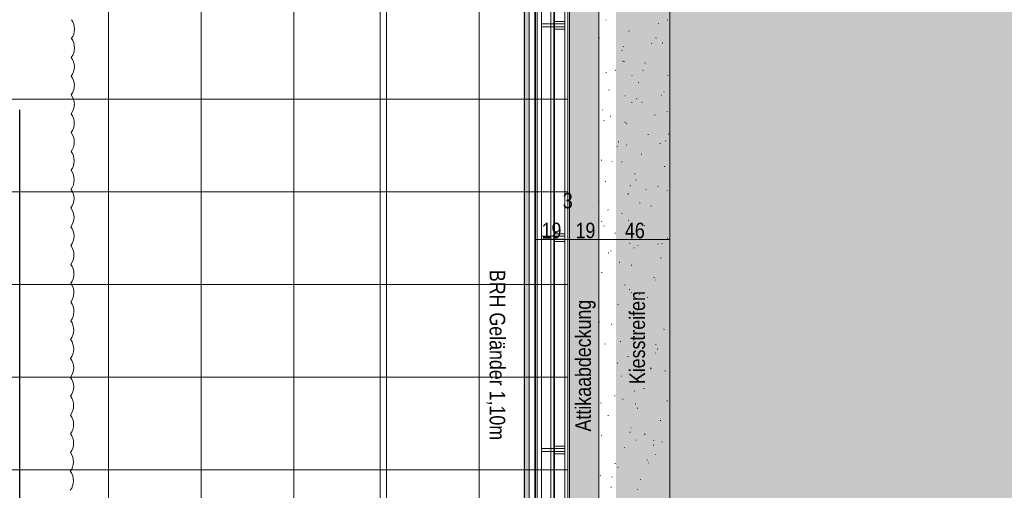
# Model space of a CAD drawing. Extents: x -420 to 300, y 62 to 1112.
# Tile 221 of 256: x -67 to 60, y 618 to 679. Entities that reach past the tile are written whole.
import ezdxf
from ezdxf.lldxf.tags import DXFTag

# ---------------------------------------------------------------- set-up
doc = ezdxf.new("R2010")
doc.units = 0
doc.layers.get('0').update_dxf_attribs({"lineweight": 13})
for name, color, linetype, lineweight, true_color in [('00_E_ST_Handlaufleuchte–Handlauf-Position', 7, 'Continuous', 5, 0x0000b2), ('30 -34 Innenwände- 6 Elemente', 7, 'Continuous', 9, 0xff6633), ('30 -36 Dächer- 1 Konstruktion', 7, 'Continuous', 35, 0x6666cc), ('30 -36 Dächer- 3 Dachbeläge', 7, 'Continuous', 15, 0x9999ff), ('30 -36 Dächer- 3 Dachbeläge Gründach', 9, 'Continuous', 9, 0x808080), ('30 -36 Dächer- 4 Dachbekleidungen', 7, 'Continuous', 9, 0xccccff), ('60- 61 allgemeine Ausstattung- 4 Terrassen', 9, 'Continuous', 9, 0x808080), ('70 -72 Beschriftung- 1 Beschriftung allgemein', 7, 'Continuous', 9, 0xff6633), ('70 -76 Bemaßung- 2 Allgemein', 9, 'Continuous', 5, 0x808080), ('70 -77 Revision- 2 Wolken', 7, 'Continuous', 18, 0x944cff), ('iwb_Layout BA_Markierung', 7, 'Continuous', 9, 0xbadcdc)]:
    doc.layers.add(name, color=color, linetype=linetype, lineweight=lineweight, true_color=true_color)
doc.layers.add('70 -71 Achsen- 1 Gebäudeachsen', color=7, linetype='STRICHPUNKT2-A06CPUWML0', lineweight=18)
doc.styles.get("Standard").update_dxf_attribs({"font": 'ARIALN.TTF'})
tags = doc.linetypes.add('grob-A06CPUWHL0', pattern=[14, 3, -8, 3]).pattern_tags.tags
tags[8:9] = [DXFTag(74, 4), DXFTag(75, 0), DXFTag(340, '0'), DXFTag(46, 0.0), DXFTag(50, 0.0), DXFTag(44, 0.0), DXFTag(45, 0.0)]
tags[6:7] = [DXFTag(74, 4), DXFTag(75, 0), DXFTag(340, '0'), DXFTag(46, 0.0), DXFTag(50, 0.0), DXFTag(44, 0.0), DXFTag(45, 0.0)]
tags[4:5] = [DXFTag(74, 4), DXFTag(75, 0), DXFTag(340, '0'), DXFTag(46, 0.0), DXFTag(50, 0.0), DXFTag(44, 0.0), DXFTag(45, 0.0)]
tags = doc.linetypes.add('STRICHPUNKT2-A06CPUWML0', pattern=[12.7, 6.35, -3.175, 0, -3.175]).pattern_tags.tags
tags[10:11] = [DXFTag(74, 4), DXFTag(75, 0), DXFTag(340, '0'), DXFTag(46, 0.0), DXFTag(50, 0.0), DXFTag(44, 0.0), DXFTag(45, 0.0)]
tags[8:9] = [DXFTag(74, 4), DXFTag(75, 0), DXFTag(340, '0'), DXFTag(46, 0.0), DXFTag(50, 0.0), DXFTag(44, 0.0), DXFTag(45, 0.0)]
tags[6:7] = [DXFTag(74, 4), DXFTag(75, 0), DXFTag(340, '0'), DXFTag(46, 0.0), DXFTag(50, 0.0), DXFTag(44, 0.0), DXFTag(45, 0.0)]
tags[4:5] = [DXFTag(74, 4), DXFTag(75, 0), DXFTag(340, '0'), DXFTag(46, 0.0), DXFTag(50, 0.0), DXFTag(44, 0.0), DXFTag(45, 0.0)]

# ---------------------------------------------------------------- blocks, each defined once
blk = doc.blocks.new('Polygon-A06CPUWBL0', base_point=(9.64, 86.52))
at = {"color": 0, "linetype": 'ByBlock', "lineweight": -2, "ltscale": 0.13}
blk.add_solid([(9.81, 86.7), (9.64, 1083.81), (76.5, 86.52), (76.5, 1083.81)], dxfattribs=at)
blk = doc.blocks.new('Referenz-A06CPUWNL0', base_point=(-395.24, 76.95))
at = {"layer": '30 -34 Innenwände- 6 Elemente', "color": 0, "linetype": 'Continuous', "ltscale": 0.13}
for p, q in [((-2.1, 762.51), (-2.1, 380.45)), ((-1.5, 379.85), (-1.5, 762.51)), ((-0.5, 762.51), (-0.5, 378.85)), ((1.7, 376.65), (1.7, 762.51))]:
    blk.add_line(p, q, dxfattribs=at)
at = {"layer": '30 -36 Dächer- 1 Konstruktion', "color": 0, "linetype": 'Continuous', "ltscale": 0.35}
blk.add_line((1.7, 770.45), (1.7, 380.45), dxfattribs=at)
at = {"layer": '30 -36 Dächer- 1 Konstruktion', "color": 0, "lineweight": 25}
for p, q in [((1.7, 770.45), (1.7, 380.45)), ((1.7, 380.45), (1.7, 770.45)), ((1.7, 770.45), (1.7, 380.45))]:
    blk.add_line(p, q, dxfattribs=at)
at = {"layer": '30 -36 Dächer- 1 Konstruktion', "color": 0, "lineweight": 5}
for p, q in [((1.7, 770.45), (1.7, 380.45)), ((1.7, 380.45), (1.7, 770.45)), ((1.7, 770.45), (1.7, 380.45))]:
    blk.add_line(p, q, dxfattribs=at)
at = {"layer": '30 -36 Dächer- 1 Konstruktion', "color": 0, "lineweight": -2}
for p, q in [((1.7, 770.45), (1.7, 380.45)), ((1.7, 380.45), (1.7, 770.45)), ((1.7, 770.45), (1.7, 380.45))]:
    blk.add_line(p, q, dxfattribs=at)
at = {"layer": '30 -36 Dächer- 1 Konstruktion', "color": 0}
blk.add_line((1.7, 770.45), (1.7, 380.45), dxfattribs=at)
at = {"layer": '30 -36 Dächer- 3 Dachbeläge', "color": 0, "linetype": 'Continuous', "ltscale": 0.15}
for p, q in [((3.7, 766.05), (3.7, 379.05)), ((7.5, 223.25), (7.5, 763.65)), ((-20.8, 379.05), (-20.8, 762.51)), ((-0.8, 762.51), (-0.8, 379.05))]:
    blk.add_line(p, q, dxfattribs=at)
at = {"layer": '30 -36 Dächer- 3 Dachbeläge', "color": 0, "lineweight": 9}
for p, q in [((7.5, 376.05), (7.5, 763.65)), ((16.7, 754.05), (16.7, 223.25)), ((8.4, 678.9), (8.47, 678.87)), ((15.17, 678.44), (15.24, 678.45)), ((16.43, 678.93), (16.37, 678.88)), ((11.34, 677.48), (11.42, 677.5)), ((7.52, 676.53), (7.6, 676.55)), ((14.31, 675.88), (14.39, 675.9)), ((14.94, 676.61), (14.88, 676.57)), ((15.7, 675.95), (15.78, 675.92)), ((15.76, 675.96), (15.74, 675.99)), ((10.49, 674.93), (10.57, 674.95)), ((10.7, 675.44), (10.67, 675.47)), ((10.67, 673.56), (10.61, 673.51)), ((10.74, 673.57), (10.81, 673.54)), ((13.45, 673.33), (13.53, 673.35)), ((8.49, 672.1), (8.43, 672.05)), ((9.63, 672.38), (9.71, 672.39)), ((13.16, 672.39), (13.23, 672.37)), ((11.8, 671.73), (11.84, 671.73)), ((12.6, 670.77), (12.68, 670.79)), ((16.42, 671.73), (16.5, 671.75)), ((8.78, 669.82), (8.86, 669.84)), ((15.97, 669.59), (15.94, 669.62)), ((10.9, 669.07), (10.88, 669.1)), ((11.74, 668.22), (11.82, 668.24)), ((12.41, 668.68), (12.4, 668.75)), ((13.08, 668.25), (13.15, 668.22)), ((15.56, 669.17), (15.64, 669.19)), ((7.92, 667.27), (8, 667.29)), ((16.39, 667.04), (16.32, 667)), ((8.11, 665.87), (8.19, 665.84)), ((8.97, 666.44), (9.04, 666.42)), ((10.89, 665.67), (10.97, 665.68)), ((14.71, 666.62), (14.79, 666.64)), ((11.14, 665.51), (11.08, 665.46)), ((10.03, 663.11), (10.11, 663.13)), ((13.85, 664.06), (13.93, 664.08)), ((14.27, 663.42), (14.3, 663.42)), ((16.17, 663.22), (16.14, 663.24)), ((16.5, 664.14), (16.57, 664.12)), ((9.94, 662.53), (9.87, 662.48)), ((11.11, 662.7), (11.08, 662.73)), ((15.41, 662.92), (15.49, 662.89)), ((7.86, 660.72), (7.85, 660.79)), ((9.18, 660.56), (9.25, 660.58)), ((10.45, 660.55), (10.52, 660.52)), ((13, 661.51), (13.07, 661.53)), ((15.96, 659.91), (16.04, 659.93)), ((8.32, 658), (8.4, 658.02)), ((12.14, 658.96), (12.22, 658.97)), ((12.3, 658.19), (12.38, 658.17)), ((11.61, 657.47), (11.55, 657.41)), ((13.64, 656.93), (13.63, 657.01)), ((15.11, 657.35), (15.18, 657.37)), ((16.37, 656.84), (16.35, 656.87)), ((7.5, 655.46), (7.54, 655.47)), ((11.31, 656.33), (11.28, 656.35)), ((11.29, 656.4), (11.36, 656.42)), ((8.68, 654.33), (8.7, 654.29)), ((12.79, 655.22), (12.86, 655.2)), ((14.25, 654.8), (14.33, 654.82)), ((10.43, 653.85), (10.51, 653.87)), ((11.38, 652.96), (11.32, 652.92)), ((7.83, 652.85), (7.9, 652.82)), ((8.11, 652.25), (8.18, 652.22)), ((13.4, 652.25), (13.47, 652.27)), ((9.58, 651.29), (9.65, 651.31)), ((16.36, 650.64), (16.44, 650.66)), ((16.58, 650.47), (16.55, 650.5)), ((11.51, 649.95), (11.49, 649.98)), ((12.08, 649.42), (12.02, 649.37)), ((12.54, 649.69), (12.62, 649.71)), ((15.13, 649.9), (15.2, 649.87)), ((15.64, 649.94), (15.71, 649.92)), ((8.72, 648.74), (8.8, 648.76)), ((9.09, 648.97), (9.08, 649.04)), ((15.51, 648.09), (15.58, 648.11)), ((10.16, 647.52), (10.24, 647.5)), ((11.69, 647.14), (11.76, 647.16)), ((7.87, 646.19), (7.94, 646.2)), ((14.65, 645.54), (14.73, 645.56)), ((14.88, 645.19), (14.87, 645.26)), ((10.83, 644.58), (10.91, 644.6)), ((11.45, 644), (11.52, 643.97)), ((11.72, 643.58), (11.69, 643.61)), ((12.83, 643.39), (12.76, 643.35)), ((13.11, 643.37), (13.12, 643.34)), ((13.8, 642.98), (13.87, 643)), ((9.98, 642.03), (10.05, 642.05)), ((12.5, 642.2), (12.57, 642.17)), ((12.55, 641.38), (12.49, 641.32)), ((12.94, 640.43), (13.02, 640.45)), ((7.54, 639.83), (7.61, 639.8)), ((9.12, 639.48), (9.2, 639.49)), ((9.86, 639.26), (9.9, 639.26)), ((12.09, 637.87), (12.16, 637.89)), ((15.91, 638.83), (15.98, 638.85)), ((8.27, 636.92), (8.34, 636.94)), ((10.33, 637.23), (10.32, 637.3)), ((11.92, 637.21), (11.89, 637.24)), ((14.84, 636.88), (14.91, 636.85)), ((11.23, 635.32), (11.31, 635.34)), ((14.78, 635.75), (14.86, 635.73)), ((15.05, 636.27), (15.13, 636.29)), ((9.88, 634.5), (9.95, 634.47)), ((14.27, 633.83), (14.21, 633.78)), ((10.38, 632.77), (10.45, 632.79)), ((13.02, 633.33), (12.96, 633.28)), ((14.2, 633.72), (14.27, 633.74)), ((16.11, 633.44), (16.1, 633.51)), ((9.52, 630.21), (9.6, 630.23)), ((12.12, 630.84), (12.1, 630.87)), ((12.33, 630.95), (12.36, 630.95)), ((13.34, 631.16), (13.42, 631.18)), ((7.82, 629.31), (7.76, 629.26)), ((10.59, 629.8), (10.66, 629.78)), ((12.21, 629.18), (12.29, 629.15)), ((16.3, 629.56), (16.38, 629.58)), ((8.66, 627.66), (8.74, 627.68)), ((12.48, 628.61), (12.56, 628.63)), ((15.45, 627.01), (15.53, 627.03)), ((7.81, 625.1), (7.89, 625.12)), ((11.56, 625.48), (11.55, 625.55)), ((11.63, 626.06), (11.71, 626.08)), ((13.49, 625.29), (13.43, 625.23)), ((12.33, 624.47), (12.3, 624.5)), ((14.55, 623.85), (14.62, 623.82)), ((14.59, 624.45), (14.67, 624.47)), ((15.72, 624.26), (15.65, 624.21)), ((10.77, 623.5), (10.85, 623.52)), ((14.8, 622.64), (14.83, 622.64)), ((9.59, 621.48), (9.66, 621.45)), ((13.74, 621.9), (13.82, 621.92)), ((13.93, 621.55), (14, 621.53)), ((7.73, 619.92), (7.67, 619.86)), ((9.27, 619.74), (9.2, 619.7)), ((9.92, 620.95), (10, 620.97)), ((12.88, 619.35), (12.96, 619.37)), ((9.06, 618.39), (9.14, 618.41)), ((12.53, 618.1), (12.51, 618.13))]:
    blk.add_line(p, q, dxfattribs=at)
at = {"layer": '30 -36 Dächer- 3 Dachbeläge', "color": 0, "lineweight": 0}
for points in [[(3.7, 379.05), (3.7, 766.05), (4.3, 376.05)], [(4.3, 376.05), (3.7, 766.05), (4.3, 766.05)], [(4.3, 376.05), (4.3, 766.05), (7.5, 223.25)], [(7.5, 223.25), (4.3, 766.05), (7.5, 763.65)]]:
    blk.add_solid(points, dxfattribs=at)
at = {"layer": '30 -36 Dächer- 3 Dachbeläge Gründach', "color": 0, "linetype": 'Continuous', "ltscale": 0.13}
blk.add_line((16.7, 760.45), (16.7, 223.25), dxfattribs=at)
at = {"layer": '30 -36 Dächer- 4 Dachbekleidungen', "color": 0, "linetype": 'Continuous', "ltscale": 0.13}
for p, q in [((-0.7, 379.35), (-0.7, 766.05)), ((0.1, 766.05), (0.1, 379.35)), ((1.3, 766.05), (1.3, 378.15)), ((3.1, 376.35), (3.1, 766.05)), ((1.7, 678.4), (0.1, 678.4)), ((0.1, 678.4), (0.1, 678)), ((1.7, 678.4), (1.7, 678.7)), ((1.7, 678.7), (3.1, 678.7)), ((1.7, 678.4), (3.1, 678.4)), ((1.7, 678), (1.7, 678.4)), ((3.1, 678.7), (3.1, 678.4)), ((3.1, 678.4), (3.1, 678)), ((0.1, 678), (1.7, 678)), ((3.1, 678), (1.7, 678)), ((1.7, 678), (1.7, 677.7)), ((1.7, 677.7), (3.1, 677.7)), ((3.1, 677.7), (3.1, 678)), ((1.7, 650.9), (0.1, 650.9)), ((0.1, 650.9), (0.1, 650.5)), ((0.1, 650.5), (1.7, 650.5)), ((1.7, 650.9), (1.7, 651.2)), ((1.7, 651.2), (3.1, 651.2)), ((1.7, 650.9), (3.1, 650.9)), ((1.7, 650.5), (1.7, 650.9)), ((3.1, 650.5), (1.7, 650.5)), ((1.7, 650.5), (1.7, 650.2)), ((3.1, 651.2), (3.1, 650.9)), ((3.1, 650.9), (3.1, 650.5)), ((3.1, 650.2), (3.1, 650.5)), ((1.7, 650.2), (3.1, 650.2)), ((1.7, 623.4), (1.7, 623.7)), ((1.7, 623.7), (3.1, 623.7)), ((3.1, 623.7), (3.1, 623.4)), ((1.7, 623.4), (0.1, 623.4)), ((0.1, 623.4), (0.1, 623)), ((0.1, 623), (1.7, 623)), ((1.7, 623.4), (3.1, 623.4)), ((1.7, 623), (1.7, 623.4)), ((3.1, 623), (1.7, 623)), ((1.7, 623), (1.7, 622.7)), ((1.7, 622.7), (3.1, 622.7)), ((3.1, 623.4), (3.1, 623)), ((3.1, 622.7), (3.1, 623))]:
    blk.add_line(p, q, dxfattribs=at)
at = {"layer": '60- 61 allgemeine Ausstattung- 4 Terrassen', "color": 0}
for p, q in [((-56, 379.25), (-56, 766.05)), ((-44, 379.25), (-44, 766.05)), ((-32, 379.25), (-32, 766.05)), ((-20, 379.25), (-20, 766.05)), ((-8, 379.25), (-8, 766.05)), ((3.5, 766.05), (3.5, 379.25)), ((-307.5, 668.65), (3.5, 668.65)), ((-307.5, 656.65), (3.5, 656.65)), ((-307.5, 644.65), (3.5, 644.65)), ((-307.5, 632.65), (3.5, 632.65)), ((-307.5, 620.65), (3.5, 620.65))]:
    blk.add_line(p, q, dxfattribs=at)
at = {"layer": '60- 61 allgemeine Ausstattung- 4 Terrassen', "color": 0, "linetype": 'grob-A06CPUWHL0', "lineweight": 25, "ltscale": 0.25}
blk.add_line((-67.5, 607.25), (-67.5, 667.25), dxfattribs=at)
at = {"layer": '70 -71 Achsen- 1 Gebäudeachsen', "color": 0, "linetype": 'STRICHPUNKT2-A06CPUWML0', "ltscale": 0.18}
blk.add_line((1.7, 1084.39), (1.7, 84.95), dxfattribs=at)
at = {"layer": '70 -76 Bemaßung- 2 Allgemein', "color": 0, "linetype": 'Continuous', "ltscale": 0.13}
for p, q in [((-0.71, 650.48), (-0.69, 650.5)), ((-0.71, 650.49), (-0.68, 650.49)), ((-0.7, 650.53), (-0.7, 650.47)), ((3.08, 650.49), (-0.68, 650.49)), ((3.11, 650.49), (3.08, 650.49)), ((3.11, 650.5), (3.09, 650.48)), ((3.09, 650.48), (3.11, 650.5)), ((3.09, 650.49), (3.12, 650.49)), ((3.1, 650.53), (3.1, 650.47)), ((3.1, 650.53), (3.1, 650.47)), ((3.68, 650.49), (3.12, 650.49)), ((3.71, 650.49), (3.68, 650.49)), ((3.71, 650.5), (3.69, 650.48)), ((3.69, 650.48), (3.71, 650.5)), ((3.69, 650.49), (3.72, 650.49)), ((3.7, 650.53), (3.7, 650.47)), ((3.7, 650.53), (3.7, 650.47)), ((7.48, 650.49), (3.72, 650.49)), ((7.51, 650.49), (7.48, 650.49)), ((7.49, 650.48), (7.51, 650.5)), ((7.51, 650.5), (7.49, 650.48)), ((7.49, 650.49), (7.52, 650.49)), ((7.5, 650.53), (7.5, 650.47)), ((7.5, 650.53), (7.5, 650.47)), ((16.68, 650.49), (7.52, 650.49)), ((16.71, 650.49), (16.68, 650.49)), ((16.71, 650.5), (16.69, 650.48)), ((16.7, 650.53), (16.7, 650.47))]:
    blk.add_line(p, q, dxfattribs=at)
at = {"layer": '70 -77 Revision- 2 Wolken', "color": 0, "linetype": 'Continuous', "ltscale": 0.18}
for centre, major_axis in [((-62.43, 677.73), (2.03, 0)), ((-62.43, 677.73), (1.62, -1.22)), ((-62.43, 675.29), (2.03, 0)), ((-62.43, 675.29), (1.62, -1.22)), ((-62.44, 672.85), (2.03, 0)), ((-62.44, 672.85), (1.62, -1.22)), ((-62.45, 670.42), (2.03, 0)), ((-62.45, 670.42), (1.62, -1.22)), ((-62.45, 667.98), (2.03, 0)), ((-62.45, 667.98), (1.62, -1.22)), ((-62.46, 665.54), (2.03, 0)), ((-62.46, 665.54), (1.62, -1.22)), ((-62.46, 663.1), (1.62, -1.22)), ((-62.46, 663.1), (2.03, 0)), ((-62.47, 660.66), (2.03, 0)), ((-62.47, 660.66), (1.62, -1.22)), ((-62.47, 658.22), (2.03, 0)), ((-62.47, 658.22), (1.62, -1.22)), ((-62.48, 655.79), (2.03, 0)), ((-62.48, 655.79), (1.62, -1.22)), ((-62.48, 653.35), (2.03, 0)), ((-62.48, 653.35), (1.62, -1.22)), ((-62.49, 650.91), (2.03, 0)), ((-62.49, 650.91), (1.62, -1.22)), ((-62.5, 648.47), (2.03, 0)), ((-62.5, 648.47), (1.62, -1.22)), ((-62.5, 646.03), (2.03, 0)), ((-62.5, 646.03), (1.62, -1.22)), ((-62.51, 643.59), (2.03, 0)), ((-62.51, 643.59), (1.62, -1.22)), ((-62.51, 641.15), (2.03, 0)), ((-62.51, 641.15), (1.62, -1.22)), ((-62.52, 638.72), (2.03, 0)), ((-62.52, 638.72), (1.62, -1.22)), ((-62.52, 636.28), (2.03, 0)), ((-62.52, 636.28), (1.62, -1.22)), ((-62.53, 633.84), (2.03, 0)), ((-62.53, 633.84), (1.62, -1.22)), ((-62.53, 631.4), (2.03, 0)), ((-62.53, 631.4), (1.62, -1.22)), ((-62.54, 628.96), (2.03, 0)), ((-62.54, 628.96), (1.62, -1.22)), ((-62.55, 626.52), (2.03, 0)), ((-62.55, 626.52), (1.62, -1.22)), ((-62.55, 624.09), (2.03, 0)), ((-62.55, 624.09), (1.62, -1.22)), ((-62.56, 621.65), (2.03, 0)), ((-62.56, 621.65), (1.62, -1.22)), ((-62.56, 619.21), (2.03, 0)), ((-62.56, 619.21), (1.62, -1.22))]:
    blk.add_ellipse(centre, major_axis=major_axis, ratio=1, start_param=0, end_param=0.643501, dxfattribs=at)
at = {"layer": '70 -72 Beschriftung- 1 Beschriftung allgemein', "color": 0, "linetype": 'Continuous', "ltscale": 0.13, "char_height": 2.0138, "attachment_point": 1}
for s, insert, rotation in [('{\\fArial Narrow;Attikaabdeckung}', (4.47, 625.61), 90), ('{\\fArial Narrow;Kiesstreifen}', (11.47, 631.74), 90), ('{\\fArial Narrow;BRH Geländer 1,10m}', (-4.62, 646.54), 270)]:
    blk.add_mtext(s, dxfattribs=dict(at, insert=insert, rotation=rotation))
at = {"layer": '70 -76 Bemaßung- 2 Allgemein', "color": 0, "linetype": 'Continuous', "ltscale": 0.13, "char_height": 2.0138, "attachment_point": 1}
for s, insert in [('{\\fArial Narrow;3}', (2.84, 656.52)), ('{\\fArial Narrow;19}', (0.09, 652.65)), ('{\\fArial Narrow;19}', (4.49, 652.65)), ('{\\fArial Narrow;46}', (10.89, 652.65))]:
    blk.add_mtext(s, dxfattribs=dict(at, insert=insert))
blk = doc.blocks.new('Polygon-A06CPUZXL0', base_point=(-2.3, 380.65))
at = {"color": 0, "linetype": 'ByBlock', "lineweight": -2, "ltscale": 0.13}
blk.add_solid([(-1.5, 380.65), (-2.3, 380.65), (-1.5, 762.51), (-2.3, 762.51)], dxfattribs=at)

msp = doc.modelspace()

# ---------------------------------------------------------------- block references
at = {"color": 8, "lineweight": 13, "ltscale": 0.13, "true_color": 0x808080}
msp.add_blockref('Referenz-A06CPUWNL0', (-395.24, 76.95), dxfattribs=at)
at = {"layer": '00_E_ST_Handlaufleuchte–Handlauf-Position', "ltscale": 0.13}
msp.add_blockref('Polygon-A06CPUZXL0', (-2.3, 380.65), dxfattribs=at)
at = {"layer": 'iwb_Layout BA_Markierung', "ltscale": 0.13}
msp.add_blockref('Polygon-A06CPUWBL0', (9.64, 86.52), dxfattribs=at)

doc.saveas('drawing.dxf')
